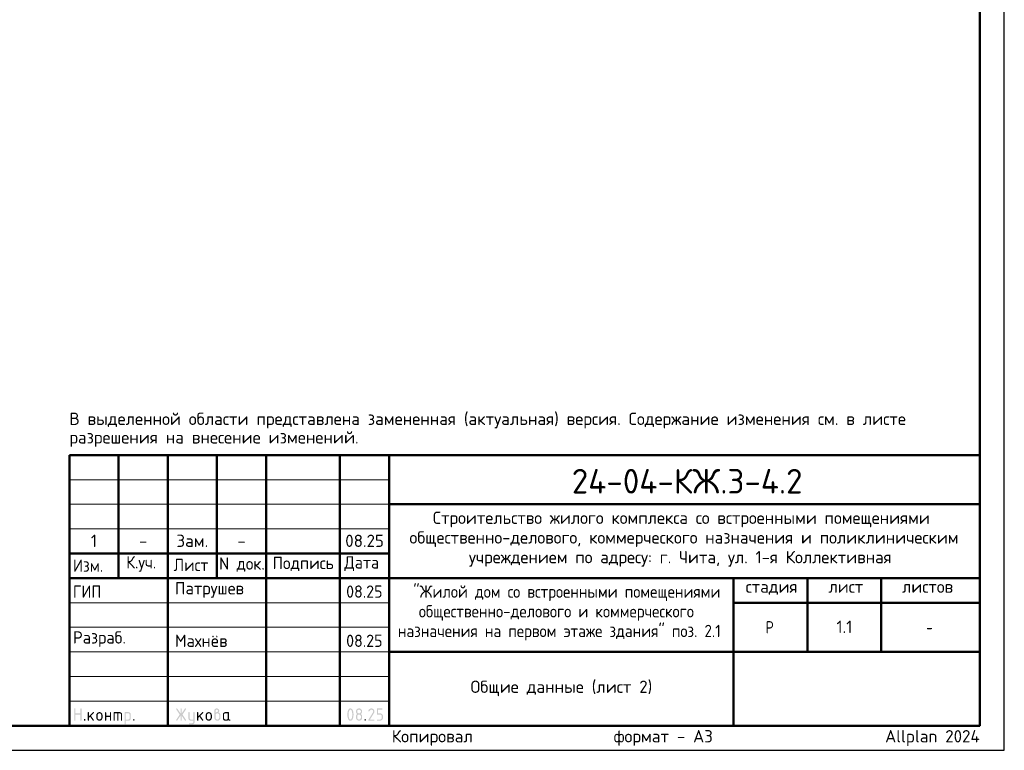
# Model space of a CAD drawing. Header units: millimetres. Extents: x 0 to 42000, y 0 to 29700.
# Tile 2 of 3: x 21991 to 42000, y 0 to 14850. Entities that reach past the tile are written whole.
import ezdxf

# ---------------------------------------------------------------- set-up
doc = ezdxf.new("R2010")
doc.units = ezdxf.units.MM
doc.layers.add('Standard', color=7, linetype='Continuous', lineweight=25)
doc.layers.add('Надписи', color=7, linetype='Continuous', lineweight=25)
doc.styles.add('ARIAL', font='arial.ttf')
doc.styles.add('ISOCPEUR', font='txt')

msp = doc.modelspace()

# ---------------------------------------------------------------- hatches: boundary and pattern name
at = {"layer": 'Standard', "linetype": 'Continuous', "lineweight": 25, "transparency": 33554687}
for points in [[(23099, 614), (23099, 839), (23099, 840), (23099, 842), (23099, 843), (23100, 844), (23100, 845), (23101, 846), (23101, 847), (23102, 848), (23103, 849), (23104, 850), (23105, 850), (23106, 851), (23107, 851), (23109, 851), (23110, 851), (23112, 851), (23113, 851), (23115, 851), (23116, 851), (23117, 851), (23118, 850), (23119, 850), (23120, 849), (23121, 848), (23122, 847), (23122, 846), (23123, 845), (23123, 844), (23124, 843), (23124, 842), (23124, 840), (23124, 839), (23124, 751), (23224, 751), (23224, 839), (23224, 840), (23224, 842), (23224, 843), (23225, 844), (23225, 845), (23226, 846), (23226, 847), (23227, 848), (23228, 849), (23229, 850), (23230, 850), (23231, 851), (23232, 851), (23233, 851), (23235, 851), (23236, 851), (23238, 851), (23239, 851), (23241, 851), (23242, 851), (23243, 850), (23244, 850), (23245, 849), (23246, 848), (23247, 847), (23247, 846), (23248, 845), (23248, 844), (23249, 843), (23249, 842), (23249, 840), (23249, 839), (23249, 614), (23249, 612), (23249, 611), (23249, 609), (23248, 608), (23248, 607), (23247, 606), (23247, 605), (23246, 604), (23245, 604), (23244, 603), (23243, 602), (23242, 602), (23241, 602), (23239, 601), (23238, 601), (23236, 601), (23235, 601), (23233, 601), (23232, 602), (23231, 602), (23230, 602), (23229, 603), (23228, 604), (23227, 604), (23226, 605), (23226, 606), (23225, 607), (23225, 608), (23224, 609), (23224, 611), (23224, 612), (23224, 614), (23224, 726), (23124, 726), (23124, 614), (23124, 612), (23124, 611), (23124, 609), (23123, 608), (23123, 607), (23122, 606), (23122, 605), (23121, 604), (23120, 604), (23119, 603), (23118, 602), (23117, 602), (23116, 602), (23115, 601), (23113, 601), (23112, 601), (23110, 601), (23109, 601), (23107, 602), (23106, 602), (23105, 602), (23104, 603), (23103, 604), (23102, 604), (23101, 605), (23101, 606), (23100, 607), (23100, 608), (23099, 609), (23099, 611), (23099, 612)], [(25259, 704), (25194, 607), (25193, 605), (25192, 604), (25191, 603), (25190, 603), (25188, 602), (25187, 602), (25185, 601), (25183, 601), (25182, 601), (25180, 601), (25179, 602), (25178, 602), (25177, 603), (25176, 603), (25175, 604), (25174, 605), (25173, 605), (25173, 606), (25172, 607), (25172, 609), (25171, 610), (25171, 611), (25171, 613), (25171, 614), (25171, 616), (25172, 618), (25172, 619), (25173, 621), (25243, 726), (25173, 832), (25172, 833), (25172, 835), (25171, 837), (25171, 838), (25171, 840), (25171, 841), (25171, 843), (25172, 844), (25172, 845), (25173, 846), (25173, 847), (25174, 848), (25175, 849), (25176, 849), (25177, 850), (25178, 850), (25179, 851), (25181, 851), (25182, 851), (25184, 851), (25185, 851), (25187, 851), (25188, 851), (25189, 850), (25191, 849), (25192, 848), (25193, 847), (25194, 846), (25259, 749), (25259, 839), (25259, 840), (25259, 842), (25259, 843), (25259, 844), (25260, 845), (25260, 846), (25261, 847), (25262, 848), (25262, 849), (25263, 850), (25264, 850), (25266, 851), (25267, 851), (25268, 851), (25269, 851), (25271, 851), (25273, 851), (25274, 851), (25275, 851), (25277, 851), (25278, 850), (25279, 850), (25280, 849), (25280, 848), (25281, 847), (25282, 846), (25282, 845), (25283, 844), (25283, 843), (25283, 842), (25284, 840), (25284, 839), (25284, 749), (25348, 846), (25349, 847), (25350, 848), (25351, 849), (25353, 850), (25354, 851), (25356, 851), (25357, 851), (25359, 851), (25360, 851), (25361, 851), (25362, 851), (25363, 850), (25365, 850), (25366, 849), (25367, 848), (25367, 847), (25368, 847), (25369, 846), (25370, 845), (25370, 843), (25371, 842), (25371, 841), (25371, 840), (25371, 839), (25371, 837), (25371, 835), (25370, 833), (25369, 832), (25299, 726), (25369, 621), (25370, 619), (25371, 617), (25371, 616), (25371, 614), (25371, 613), (25371, 611), (25371, 610), (25370, 609), (25370, 608), (25369, 607), (25368, 606), (25368, 605), (25367, 604), (25366, 603), (25365, 603), (25364, 602), (25363, 602), (25361, 602), (25360, 601), (25359, 601), (25357, 601), (25356, 602), (25354, 602), (25353, 603), (25351, 603), (25350, 604), (25349, 605), (25348, 607), (25284, 704), (25284, 614), (25284, 612), (25283, 611), (25283, 609), (25283, 608), (25282, 607), (25282, 606), (25281, 605), (25280, 604), (25280, 604), (25279, 603), (25278, 602), (25277, 602), (25275, 602), (25274, 601), (25273, 601), (25271, 601), (25269, 601), (25268, 601), (25267, 602), (25266, 602), (25264, 602), (25263, 603), (25262, 604), (25262, 604), (25261, 605), (25260, 606), (25260, 607), (25259, 608), (25259, 609), (25259, 611), (25259, 612), (25259, 614)], [(29137, 851), (29140, 851), (29144, 851), (29147, 851), (29150, 850), (29153, 850), (29156, 849), (29158, 848), (29161, 847), (29164, 846), (29167, 844), (29169, 843), (29172, 841), (29174, 839), (29177, 837), (29179, 835), (29181, 833), (29184, 831), (29186, 828), (29188, 826), (29189, 823), (29191, 821), (29193, 818), (29194, 816), (29195, 813), (29196, 810), (29197, 807), (29198, 804), (29198, 801), (29199, 798), (29199, 795), (29200, 792), (29200, 789), (29200, 784), (29199, 780), (29198, 775), (29197, 771), (29195, 766), (29193, 762), (29191, 757), (29188, 753), (29110, 626), (29187, 626), (29189, 626), (29190, 626), (29191, 626), (29193, 626), (29194, 625), (29195, 625), (29196, 624), (29197, 623), (29197, 622), (29198, 621), (29198, 620), (29199, 619), (29199, 618), (29199, 617), (29200, 615), (29200, 614), (29200, 612), (29199, 611), (29199, 610), (29199, 608), (29198, 607), (29198, 606), (29197, 605), (29197, 604), (29196, 604), (29195, 603), (29194, 602), (29193, 602), (29191, 602), (29190, 601), (29189, 601), (29187, 601), (29087, 601), (29086, 601), (29084, 601), (29083, 602), (29082, 602), (29081, 602), (29080, 603), (29079, 604), (29078, 604), (29077, 605), (29076, 606), (29076, 607), (29075, 608), (29075, 609), (29075, 611), (29075, 612), (29075, 614), (29075, 616), (29075, 617), (29076, 619), (29077, 621), (29168, 768), (29170, 771), (29171, 773), (29172, 776), (29173, 778), (29174, 781), (29174, 783), (29175, 786), (29175, 789), (29175, 793), (29174, 796), (29173, 800), (29172, 803), (29171, 806), (29168, 809), (29166, 813), (29164, 815), (29161, 818), (29158, 820), (29155, 822), (29152, 823), (29148, 825), (29145, 826), (29141, 826), (29137, 826), (29135, 826), (29132, 826), (29129, 825), (29127, 824), (29124, 823), (29122, 822), (29119, 820), (29117, 818), (29114, 816), (29112, 814), (29110, 812), (29107, 809), (29105, 806), (29103, 802), (29100, 799), (29098, 795), (29097, 793), (29096, 792), (29095, 791), (29094, 790), (29092, 790), (29091, 789), (29089, 789), (29087, 789), (29086, 789), (29084, 789), (29083, 789), (29082, 790), (29081, 790), (29080, 791), (29079, 791), (29078, 792), (29077, 793), (29076, 794), (29076, 795), (29075, 796), (29075, 797), (29075, 798), (29075, 800), (29075, 801), (29075, 803), (29075, 804), (29075, 805), (29076, 806), (29079, 812), (29082, 817), (29085, 822), (29088, 826), (29092, 830), (29095, 834), (29099, 837), (29103, 840), (29107, 843), (29111, 845), (29115, 847), (29119, 848), (29123, 850), (29128, 851), (29132, 851)], [(29250, 739), (29250, 839), (29250, 840), (29250, 842), (29250, 843), (29250, 844), (29251, 845), (29251, 846), (29252, 847), (29253, 848), (29253, 849), (29254, 850), (29255, 850), (29257, 851), (29258, 851), (29259, 851), (29261, 851), (29262, 851), (29349, 851), (29351, 851), (29352, 851), (29354, 851), (29355, 851), (29356, 850), (29357, 850), (29358, 849), (29359, 848), (29359, 847), (29360, 846), (29361, 845), (29361, 844), (29361, 843), (29362, 842), (29362, 840), (29362, 839), (29362, 837), (29362, 836), (29361, 834), (29361, 833), (29361, 832), (29360, 831), (29359, 830), (29359, 829), (29358, 829), (29357, 828), (29356, 827), (29355, 827), (29354, 827), (29352, 826), (29351, 826), (29349, 826), (29275, 826), (29275, 751), (29312, 751), (29315, 751), (29318, 751), (29321, 751), (29324, 750), (29327, 750), (29330, 749), (29333, 748), (29336, 747), (29339, 746), (29341, 744), (29344, 743), (29347, 741), (29349, 739), (29351, 737), (29354, 735), (29356, 733), (29358, 731), (29360, 728), (29362, 726), (29364, 723), (29366, 721), (29367, 718), (29369, 715), (29370, 713), (29371, 710), (29372, 707), (29373, 704), (29373, 701), (29374, 698), (29374, 695), (29374, 692), (29374, 689), (29374, 664), (29374, 661), (29374, 657), (29374, 654), (29373, 651), (29373, 648), (29372, 645), (29371, 643), (29370, 640), (29369, 637), (29367, 634), (29366, 632), (29364, 629), (29362, 627), (29360, 624), (29358, 622), (29356, 620), (29354, 617), (29351, 615), (29349, 613), (29346, 612), (29344, 610), (29341, 608), (29339, 607), (29336, 606), (29333, 605), (29330, 604), (29327, 603), (29324, 602), (29321, 602), (29318, 602), (29315, 601), (29312, 601), (29262, 601), (29261, 601), (29259, 601), (29258, 602), (29257, 602), (29255, 602), (29254, 603), (29253, 604), (29253, 604), (29252, 605), (29251, 606), (29251, 607), (29250, 608), (29250, 610), (29250, 611), (29250, 612), (29250, 614), (29250, 615), (29250, 617), (29250, 618), (29250, 619), (29251, 620), (29251, 621), (29252, 622), (29253, 623), (29253, 624), (29254, 625), (29255, 625), (29257, 626), (29258, 626), (29259, 626), (29261, 626), (29262, 626), (29312, 626), (29316, 626), (29319, 627), (29323, 628), (29326, 629), (29330, 630), (29333, 632), (29336, 634), (29338, 637), (29341, 640), (29343, 643), (29345, 646), (29347, 649), (29348, 653), (29349, 656), (29349, 660), (29349, 664), (29349, 689), (29349, 693), (29349, 696), (29348, 700), (29347, 703), (29345, 707), (29343, 710), (29341, 713), (29338, 715), (29336, 718), (29333, 720), (29330, 722), (29326, 724), (29323, 725), (29319, 726), (29316, 726), (29312, 726), (29262, 726), (29261, 726), (29259, 726), (29258, 727), (29257, 727), (29255, 727), (29254, 728), (29253, 729), (29253, 729), (29252, 730), (29251, 731), (29251, 732), (29250, 733), (29250, 734), (29250, 736), (29250, 737)], [(23299, 626), (23299, 628), (23299, 629), (23299, 631), (23300, 632), (23300, 633), (23301, 634), (23301, 635), (23302, 636), (23303, 637), (23304, 637), (23305, 638), (23306, 638), (23307, 638), (23309, 639), (23310, 639), (23312, 639), (23313, 639), (23314, 639), (23316, 638), (23317, 638), (23318, 638), (23319, 637), (23320, 637), (23321, 636), (23322, 635), (23322, 634), (23323, 633), (23323, 632), (23324, 631), (23324, 629), (23324, 628), (23324, 626), (23324, 614), (23324, 612), (23324, 611), (23324, 610), (23323, 608), (23323, 607), (23322, 606), (23322, 605), (23321, 604), (23320, 604), (23319, 603), (23318, 602), (23317, 602), (23316, 602), (23314, 601), (23313, 601), (23312, 601), (23310, 601), (23309, 601), (23307, 602), (23306, 602), (23305, 602), (23304, 603), (23303, 604), (23302, 604), (23301, 605), (23301, 606), (23300, 607), (23300, 608), (23299, 610), (23299, 611), (23299, 612), (23299, 614)], [(23399, 694), (23478, 773), (23478, 773), (23479, 774), (23480, 775), (23482, 775), (23483, 776), (23484, 776), (23485, 776), (23486, 776), (23488, 776), (23489, 776), (23491, 776), (23492, 775), (23493, 775), (23494, 774), (23495, 774), (23496, 773), (23497, 772), (23497, 771), (23498, 770), (23498, 769), (23499, 768), (23499, 767), (23499, 765), (23499, 764), (23499, 762), (23499, 761), (23498, 760), (23498, 759), (23497, 758), (23497, 757), (23496, 756), (23495, 755), (23440, 700), (23496, 621), (23498, 619), (23498, 617), (23499, 616), (23499, 614), (23499, 612), (23499, 611), (23499, 609), (23498, 608), (23498, 607), (23497, 606), (23497, 605), (23496, 604), (23495, 604), (23494, 603), (23493, 602), (23492, 602), (23491, 602), (23489, 601), (23488, 601), (23486, 601), (23485, 601), (23483, 602), (23482, 602), (23480, 603), (23479, 603), (23478, 604), (23477, 605), (23476, 607), (23422, 682), (23399, 659), (23399, 614), (23399, 612), (23399, 611), (23399, 609), (23398, 608), (23398, 607), (23397, 606), (23397, 605), (23396, 604), (23395, 604), (23394, 603), (23393, 602), (23392, 602), (23391, 602), (23389, 601), (23388, 601), (23386, 601), (23385, 601), (23383, 601), (23382, 602), (23381, 602), (23380, 602), (23379, 603), (23378, 604), (23377, 604), (23376, 605), (23376, 606), (23375, 607), (23375, 608), (23374, 609), (23374, 611), (23374, 612), (23374, 614), (23374, 764), (23374, 765), (23374, 767), (23374, 768), (23375, 769), (23375, 770), (23376, 771), (23376, 772), (23377, 773), (23378, 774), (23379, 774), (23380, 775), (23381, 775), (23382, 776), (23383, 776), (23385, 776), (23386, 776), (23388, 776), (23389, 776), (23391, 776), (23392, 775), (23393, 775), (23394, 774), (23395, 774), (23396, 773), (23397, 772), (23397, 771), (23398, 770), (23398, 769), (23399, 768), (23399, 767), (23399, 765), (23399, 764)], [(23749, 676), (23749, 614), (23749, 612), (23748, 611), (23748, 609), (23748, 608), (23747, 607), (23747, 606), (23746, 605), (23746, 604), (23745, 604), (23744, 603), (23743, 602), (23742, 602), (23740, 602), (23739, 601), (23738, 601), (23736, 601), (23735, 601), (23733, 601), (23732, 602), (23731, 602), (23729, 602), (23729, 603), (23728, 604), (23727, 604), (23726, 605), (23725, 606), (23725, 607), (23724, 608), (23724, 609), (23724, 611), (23724, 612), (23724, 614), (23724, 764), (23724, 765), (23724, 767), (23724, 768), (23724, 769), (23725, 770), (23725, 771), (23726, 772), (23727, 773), (23728, 774), (23729, 774), (23729, 775), (23731, 775), (23732, 776), (23733, 776), (23735, 776), (23736, 776), (23738, 776), (23739, 776), (23740, 776), (23742, 775), (23743, 775), (23744, 774), (23745, 774), (23746, 773), (23746, 772), (23747, 771), (23747, 770), (23748, 769), (23748, 768), (23748, 767), (23749, 765), (23749, 764), (23749, 701), (23823, 701), (23823, 764), (23823, 765), (23824, 767), (23824, 768), (23824, 769), (23825, 770), (23825, 771), (23826, 772), (23826, 773), (23827, 774), (23828, 774), (23829, 775), (23830, 775), (23832, 776), (23833, 776), (23834, 776), (23836, 776), (23837, 776), (23839, 776), (23840, 776), (23841, 775), (23843, 775), (23843, 774), (23844, 774), (23845, 773), (23846, 772), (23847, 771), (23847, 770), (23848, 769), (23848, 768), (23848, 767), (23848, 765), (23848, 764), (23848, 614), (23848, 612), (23848, 611), (23848, 609), (23848, 608), (23847, 607), (23847, 606), (23846, 605), (23845, 604), (23844, 604), (23843, 603), (23843, 602), (23841, 602), (23840, 602), (23839, 601), (23837, 601), (23836, 601), (23834, 601), (23833, 601), (23832, 602), (23830, 602), (23829, 602), (23828, 603), (23827, 604), (23826, 604), (23826, 605), (23825, 606), (23825, 607), (23824, 608), (23824, 609), (23824, 611), (23823, 612), (23823, 614), (23823, 676)], [(23911, 776), (24023, 776), (24026, 776), (24028, 776), (24031, 776), (24033, 775), (24036, 775), (24038, 774), (24040, 773), (24043, 773), (24045, 772), (24047, 770), (24049, 769), (24051, 768), (24053, 767), (24055, 765), (24057, 763), (24059, 762), (24061, 760), (24062, 758), (24064, 756), (24065, 754), (24067, 752), (24068, 750), (24069, 748), (24070, 745), (24071, 743), (24071, 741), (24072, 739), (24072, 736), (24073, 734), (24073, 731), (24073, 729), (24073, 726), (24073, 614), (24073, 612), (24073, 611), (24073, 609), (24073, 608), (24072, 607), (24072, 606), (24071, 605), (24070, 604), (24069, 604), (24068, 603), (24067, 602), (24066, 602), (24065, 602), (24064, 601), (24062, 601), (24061, 601), (24059, 601), (24058, 601), (24057, 602), (24055, 602), (24054, 602), (24053, 603), (24052, 604), (24051, 604), (24051, 605), (24050, 606), (24049, 607), (24049, 608), (24049, 609), (24048, 611), (24048, 612), (24048, 614), (24048, 726), (24048, 729), (24048, 731), (24047, 734), (24046, 736), (24046, 738), (24044, 740), (24043, 742), (24041, 744), (24039, 746), (24037, 747), (24035, 748), (24033, 749), (24031, 750), (24028, 751), (24026, 751), (24023, 751), (23998, 751), (23998, 614), (23998, 612), (23998, 611), (23998, 609), (23998, 608), (23997, 607), (23997, 606), (23996, 605), (23995, 604), (23995, 604), (23994, 603), (23993, 602), (23991, 602), (23990, 602), (23989, 601), (23987, 601), (23986, 601), (23984, 601), (23983, 601), (23982, 602), (23980, 602), (23979, 602), (23978, 603), (23977, 604), (23977, 604), (23976, 605), (23975, 606), (23975, 607), (23974, 608), (23974, 609), (23974, 611), (23973, 612), (23973, 614), (23973, 751), (23924, 751), (23924, 614), (23924, 612), (23923, 611), (23923, 609), (23923, 608), (23922, 607), (23922, 606), (23921, 605), (23920, 604), (23920, 604), (23919, 603), (23918, 602), (23916, 602), (23915, 602), (23914, 601), (23913, 601), (23911, 601), (23909, 601), (23908, 601), (23907, 602), (23906, 602), (23904, 602), (23903, 603), (23902, 604), (23902, 604), (23901, 605), (23900, 606), (23900, 607), (23899, 608), (23899, 609), (23899, 611), (23898, 612), (23898, 614), (23898, 764), (23898, 765), (23899, 767), (23899, 768), (23899, 769), (23900, 770), (23900, 771), (23901, 772), (23902, 773), (23902, 774), (23903, 774), (23904, 775), (23905, 775), (23907, 776), (23908, 776), (23909, 776)], [(24298, 626), (24298, 628), (24298, 629), (24299, 631), (24299, 632), (24299, 633), (24300, 634), (24301, 635), (24301, 636), (24302, 637), (24303, 637), (24304, 638), (24305, 638), (24307, 638), (24308, 639), (24309, 639), (24311, 639), (24312, 639), (24314, 639), (24315, 638), (24316, 638), (24317, 638), (24318, 637), (24319, 637), (24320, 636), (24321, 635), (24322, 634), (24322, 633), (24323, 632), (24323, 631), (24323, 629), (24323, 628), (24323, 626), (24323, 614), (24323, 612), (24323, 611), (24323, 610), (24323, 608), (24322, 607), (24322, 606), (24321, 605), (24320, 604), (24319, 604), (24318, 603), (24317, 602), (24316, 602), (24315, 602), (24314, 601), (24312, 601), (24311, 601), (24309, 601), (24308, 601), (24307, 602), (24305, 602), (24304, 602), (24303, 603), (24302, 604), (24301, 604), (24301, 605), (24300, 606), (24299, 607), (24299, 608), (24299, 610), (24298, 611), (24298, 612), (24298, 614)], [(25521, 576), (25521, 601), (25471, 601), (25468, 601), (25466, 602), (25463, 602), (25461, 602), (25458, 603), (25456, 603), (25454, 604), (25452, 605), (25449, 606), (25447, 607), (25445, 608), (25443, 609), (25441, 611), (25439, 612), (25437, 614), (25436, 616), (25434, 618), (25432, 620), (25431, 622), (25429, 624), (25428, 626), (25427, 628), (25426, 630), (25425, 632), (25424, 634), (25423, 637), (25422, 639), (25422, 641), (25422, 644), (25421, 646), (25421, 649), (25421, 651), (25421, 764), (25421, 765), (25421, 767), (25421, 768), (25422, 769), (25422, 770), (25423, 771), (25423, 772), (25424, 773), (25425, 774), (25426, 774), (25427, 775), (25428, 775), (25429, 776), (25431, 776), (25432, 776), (25434, 776), (25435, 776), (25437, 776), (25438, 776), (25439, 775), (25440, 775), (25441, 774), (25442, 774), (25443, 773), (25444, 772), (25444, 771), (25445, 770), (25445, 769), (25446, 768), (25446, 767), (25446, 765), (25446, 764), (25446, 651), (25446, 649), (25447, 646), (25447, 644), (25448, 642), (25449, 640), (25450, 638), (25452, 636), (25454, 634), (25455, 632), (25457, 630), (25459, 629), (25462, 628), (25464, 627), (25466, 627), (25468, 626), (25471, 626), (25521, 626), (25521, 764), (25521, 765), (25521, 767), (25521, 768), (25522, 769), (25522, 770), (25523, 771), (25523, 772), (25524, 773), (25525, 774), (25526, 774), (25527, 775), (25528, 775), (25529, 776), (25530, 776), (25532, 776), (25533, 776), (25535, 776), (25536, 776), (25538, 776), (25539, 775), (25540, 775), (25541, 774), (25542, 774), (25543, 773), (25544, 772), (25544, 771), (25545, 770), (25545, 769), (25545, 768), (25546, 767), (25546, 765), (25546, 764), (25546, 576), (25546, 574), (25546, 571), (25545, 569), (25545, 566), (25545, 564), (25544, 562), (25543, 559), (25542, 557), (25541, 555), (25540, 553), (25539, 551), (25538, 549), (25537, 547), (25535, 545), (25533, 543), (25532, 541), (25530, 539), (25528, 538), (25526, 536), (25524, 535), (25522, 533), (25520, 532), (25518, 531), (25516, 530), (25514, 529), (25511, 528), (25509, 528), (25507, 527), (25504, 527), (25502, 527), (25499, 526), (25497, 526), (25446, 526), (25445, 526), (25443, 527), (25442, 527), (25441, 527), (25440, 528), (25439, 528), (25438, 529), (25437, 529), (25436, 530), (25435, 531), (25435, 532), (25434, 533), (25434, 535), (25434, 536), (25434, 537), (25434, 539), (25434, 540), (25434, 541), (25434, 542), (25435, 544), (25435, 545), (25436, 546), (25436, 547), (25437, 548), (25438, 549), (25439, 549), (25440, 550), (25442, 550), (25443, 551), (25444, 551), (25445, 551), (25446, 551), (25496, 551), (25499, 551), (25501, 552), (25503, 552), (25506, 553), (25508, 554), (25510, 555), (25512, 557), (25514, 558), (25515, 560), (25517, 562), (25518, 564), (25519, 566), (25520, 568), (25520, 571), (25521, 573)], [(25621, 694), (25700, 773), (25700, 773), (25701, 774), (25702, 775), (25704, 775), (25705, 776), (25706, 776), (25707, 776), (25708, 776), (25710, 776), (25711, 776), (25713, 776), (25714, 775), (25715, 775), (25716, 774), (25717, 774), (25718, 773), (25719, 772), (25719, 771), (25720, 770), (25720, 769), (25721, 768), (25721, 767), (25721, 765), (25721, 764), (25721, 762), (25721, 761), (25721, 760), (25720, 759), (25720, 758), (25719, 757), (25718, 756), (25717, 755), (25662, 700), (25719, 621), (25720, 619), (25720, 617), (25721, 616), (25721, 614), (25721, 612), (25721, 611), (25721, 609), (25720, 608), (25720, 607), (25719, 606), (25719, 605), (25718, 604), (25717, 604), (25716, 603), (25715, 602), (25714, 602), (25713, 602), (25711, 601), (25710, 601), (25708, 601), (25707, 601), (25705, 602), (25704, 602), (25703, 603), (25701, 603), (25700, 604), (25699, 605), (25698, 607), (25644, 682), (25621, 659), (25621, 614), (25621, 612), (25621, 611), (25621, 609), (25620, 608), (25620, 607), (25619, 606), (25619, 605), (25618, 604), (25617, 604), (25616, 603), (25615, 602), (25614, 602), (25613, 602), (25611, 601), (25610, 601), (25608, 601), (25607, 601), (25606, 601), (25604, 602), (25603, 602), (25602, 602), (25601, 603), (25600, 604), (25599, 604), (25598, 605), (25598, 606), (25597, 607), (25597, 608), (25596, 609), (25596, 611), (25596, 612), (25596, 614), (25596, 764), (25596, 765), (25596, 767), (25596, 768), (25597, 769), (25597, 770), (25598, 771), (25598, 772), (25599, 773), (25600, 774), (25601, 774), (25602, 775), (25603, 775), (25604, 776), (25606, 776), (25607, 776), (25608, 776), (25610, 776), (25611, 776), (25613, 776), (25614, 775), (25615, 775), (25616, 774), (25617, 774), (25618, 773), (25619, 772), (25619, 771), (25620, 770), (25620, 769), (25621, 768), (25621, 767), (25621, 765), (25621, 764)], [(29000, 626), (29000, 628), (29000, 629), (29000, 631), (29001, 632), (29001, 633), (29002, 634), (29002, 635), (29003, 636), (29004, 637), (29005, 637), (29006, 638), (29007, 638), (29008, 638), (29009, 639), (29011, 639), (29012, 639), (29014, 639), (29015, 639), (29017, 638), (29018, 638), (29019, 638), (29020, 637), (29021, 637), (29022, 636), (29023, 635), (29023, 634), (29024, 633), (29024, 632), (29024, 631), (29025, 629), (29025, 628), (29025, 626), (29025, 614), (29025, 612), (29025, 611), (29024, 610), (29024, 608), (29024, 607), (29023, 606), (29023, 605), (29022, 604), (29021, 604), (29020, 603), (29019, 602), (29018, 602), (29017, 602), (29015, 601), (29014, 601), (29012, 601), (29011, 601), (29009, 601), (29008, 602), (29007, 602), (29006, 602), (29005, 603), (29004, 604), (29003, 604), (29002, 605), (29002, 606), (29001, 607), (29001, 608), (29000, 610), (29000, 611), (29000, 612), (29000, 614)]]:
    msp.add_hatch(color=7, dxfattribs=at).paths.add_polyline_path(points, flags=16)
h = msp.add_hatch(color=7, dxfattribs=at)
h.paths.add_polyline_path([(25971, 764), (25975, 767), (25979, 769), (25982, 772), (25986, 773), (25990, 775), (25993, 775), (25997, 776), (26000, 776), (26002, 776), (26004, 777), (26006, 777), (26007, 778), (26009, 779), (26011, 781), (26013, 783), (26014, 785), (26016, 787), (26017, 789), (26018, 791), (26019, 793), (26020, 795), (26020, 797), (26021, 799), (26021, 801), (26021, 804), (26020, 806), (26020, 809), (26019, 811), (26018, 813), (26017, 815), (26015, 817), (26014, 819), (26012, 821), (26010, 822), (26008, 824), (26005, 824), (26003, 825), (26001, 826), (25998, 826), (25996, 826), (25993, 826), (25991, 826), (25988, 825), (25986, 824), (25984, 823), (25982, 822), (25980, 821), (25978, 819), (25976, 817), (25975, 815), (25973, 813), (25973, 811), (25972, 809), (25971, 806), (25971, 804), (25971, 801)])
h.paths.add_polyline_path([(26033, 771), (26037, 769), (26041, 767), (26045, 765), (26048, 762), (26052, 759), (26055, 756), (26058, 752), (26060, 748), (26063, 744), (26065, 740), (26067, 736), (26068, 732), (26069, 727), (26070, 723), (26070, 718), (26070, 714), (26070, 664), (26070, 661), (26070, 657), (26070, 654), (26069, 651), (26069, 648), (26068, 645), (26067, 642), (26066, 640), (26065, 637), (26063, 634), (26062, 632), (26060, 629), (26058, 627), (26056, 624), (26054, 622), (26052, 619), (26050, 617), (26048, 615), (26045, 613), (26043, 612), (26040, 610), (26037, 608), (26035, 607), (26032, 606), (26029, 605), (26026, 604), (26024, 603), (26021, 602), (26018, 602), (26014, 602), (26011, 601), (26008, 601), (26005, 601), (26002, 602), (25999, 602), (25996, 602), (25993, 603), (25990, 604), (25987, 605), (25984, 606), (25981, 607), (25979, 608), (25976, 610), (25973, 612), (25971, 613), (25968, 615), (25966, 617), (25964, 620), (25962, 622), (25960, 624), (25958, 627), (25956, 629), (25954, 632), (25953, 634), (25951, 637), (25950, 640), (25949, 643), (25948, 645), (25947, 648), (25947, 651), (25946, 654), (25946, 657), (25946, 661), (25946, 664), (25946, 801), (25946, 804), (25946, 806), (25946, 809), (25947, 811), (25947, 814), (25948, 816), (25948, 818), (25949, 821), (25950, 823), (25951, 825), (25953, 827), (25954, 829), (25955, 831), (25957, 833), (25958, 835), (25960, 837), (25962, 839), (25964, 840), (25966, 842), (25968, 843), (25970, 845), (25972, 846), (25974, 847), (25976, 848), (25979, 849), (25981, 849), (25983, 850), (25986, 850), (25988, 851), (25990, 851), (25993, 851), (25996, 851), (25998, 851), (26001, 851), (26003, 851), (26006, 850), (26008, 850), (26010, 849), (26013, 849), (26015, 848), (26017, 847), (26019, 846), (26021, 844), (26023, 843), (26025, 842), (26027, 840), (26029, 839), (26031, 837), (26033, 835), (26034, 833), (26036, 831), (26037, 829), (26039, 827), (26040, 825), (26041, 823), (26042, 821), (26043, 818), (26043, 816), (26044, 814), (26045, 811), (26045, 809), (26045, 806), (26045, 804), (26045, 801), (26045, 797), (26045, 792), (26044, 788), (26042, 784), (26041, 781), (26038, 777), (26036, 774)], flags=16)
h.paths.add_polyline_path([(26045, 664), (26045, 714), (26045, 718), (26045, 721), (26044, 725), (26043, 728), (26041, 732), (26039, 735), (26037, 738), (26035, 740), (26032, 743), (26029, 745), (26026, 747), (26023, 749), (26019, 750), (26016, 751), (26012, 751), (26008, 751), (26004, 751), (26001, 751), (25997, 750), (25994, 749), (25990, 747), (25987, 745), (25984, 743), (25982, 740), (25979, 738), (25977, 735), (25975, 732), (25973, 728), (25972, 725), (25971, 721), (25971, 718), (25971, 714), (25971, 664), (25971, 660), (25971, 656), (25972, 653), (25973, 649), (25975, 646), (25977, 643), (25979, 640), (25982, 637), (25984, 634), (25987, 632), (25990, 630), (25994, 629), (25997, 628), (26001, 627), (26004, 626), (26008, 626), (26012, 626), (26016, 627), (26019, 628), (26023, 629), (26026, 630), (26029, 633), (26032, 635), (26035, 637), (26037, 640), (26039, 643), (26041, 646), (26043, 649), (26044, 653), (26045, 656), (26045, 660)])
h = msp.add_hatch(color=7, dxfattribs=at)
h.paths.add_polyline_path([(28750, 726), (28750, 734), (28749, 742), (28749, 749), (28748, 756), (28747, 764), (28746, 771), (28745, 778), (28743, 785), (28742, 790), (28741, 795), (28739, 799), (28738, 803), (28736, 807), (28734, 810), (28732, 813), (28731, 816), (28729, 818), (28727, 820), (28724, 822), (28722, 824), (28720, 825), (28718, 826), (28715, 826), (28712, 826), (28710, 826), (28708, 826), (28705, 825), (28703, 824), (28701, 822), (28699, 820), (28696, 818), (28695, 816), (28693, 813), (28691, 810), (28689, 807), (28688, 803), (28686, 799), (28685, 794), (28683, 790), (28682, 785), (28680, 778), (28679, 770), (28678, 763), (28677, 756), (28676, 749), (28676, 741), (28675, 734), (28675, 726), (28675, 719), (28676, 711), (28676, 704), (28677, 696), (28678, 689), (28679, 682), (28680, 675), (28682, 668), (28683, 663), (28684, 658), (28686, 654), (28687, 650), (28689, 646), (28691, 643), (28693, 639), (28694, 637), (28696, 634), (28698, 632), (28701, 630), (28703, 629), (28705, 628), (28707, 627), (28710, 626), (28712, 626), (28715, 626), (28718, 627), (28720, 628), (28722, 629), (28724, 630), (28727, 632), (28729, 634), (28731, 637), (28732, 639), (28734, 643), (28736, 646), (28738, 650), (28739, 654), (28741, 658), (28742, 663), (28743, 668), (28745, 675), (28746, 682), (28747, 689), (28748, 696), (28749, 704), (28749, 711), (28750, 719)])
h.paths.add_polyline_path([(28775, 726), (28775, 721), (28775, 715), (28775, 710), (28774, 705), (28774, 699), (28773, 694), (28773, 689), (28772, 685), (28771, 680), (28771, 675), (28770, 671), (28769, 666), (28768, 662), (28766, 657), (28765, 653), (28764, 649), (28762, 643), (28760, 638), (28757, 633), (28755, 628), (28752, 624), (28749, 620), (28746, 616), (28743, 613), (28740, 610), (28736, 608), (28733, 606), (28729, 604), (28725, 603), (28721, 602), (28717, 601), (28712, 601), (28708, 601), (28704, 602), (28700, 603), (28696, 604), (28692, 606), (28689, 608), (28685, 610), (28682, 613), (28679, 616), (28676, 620), (28673, 624), (28670, 628), (28668, 632), (28665, 638), (28663, 643), (28661, 649), (28660, 653), (28658, 657), (28657, 661), (28656, 666), (28655, 670), (28654, 675), (28654, 680), (28653, 684), (28652, 689), (28652, 694), (28651, 699), (28651, 705), (28650, 710), (28650, 715), (28650, 721), (28650, 726), (28650, 732), (28650, 737), (28650, 743), (28651, 748), (28651, 753), (28652, 758), (28652, 763), (28653, 768), (28654, 773), (28654, 778), (28655, 782), (28656, 787), (28657, 791), (28658, 795), (28660, 800), (28661, 804), (28663, 810), (28665, 815), (28668, 820), (28670, 825), (28673, 829), (28676, 833), (28679, 836), (28682, 839), (28685, 842), (28689, 845), (28692, 847), (28696, 848), (28700, 850), (28704, 851), (28708, 851), (28712, 851), (28717, 851), (28721, 851), (28725, 850), (28729, 848), (28733, 847), (28736, 845), (28740, 842), (28743, 839), (28746, 836), (28749, 833), (28752, 829), (28755, 824), (28757, 820), (28760, 815), (28762, 810), (28764, 804), (28765, 799), (28766, 795), (28768, 791), (28769, 787), (28770, 782), (28771, 777), (28771, 773), (28772, 768), (28773, 763), (28773, 758), (28774, 753), (28774, 748), (28775, 743), (28775, 737), (28775, 732)], flags=16)
h = msp.add_hatch(color=7, dxfattribs=at)
h.paths.add_polyline_path([(28887, 626), (28891, 626), (28895, 627), (28898, 628), (28902, 629), (28905, 630), (28908, 632), (28911, 634), (28914, 637), (28917, 640), (28919, 643), (28921, 646), (28922, 649), (28923, 653), (28924, 656), (28925, 660), (28925, 664), (28925, 689), (28925, 693), (28924, 696), (28923, 700), (28922, 703), (28921, 707), (28919, 710), (28916, 713), (28914, 715), (28911, 718), (28908, 720), (28905, 722), (28902, 724), (28898, 725), (28895, 726), (28891, 726), (28887, 726), (28883, 726), (28880, 726), (28876, 725), (28873, 724), (28870, 722), (28867, 720), (28864, 718), (28861, 715), (28858, 713), (28856, 710), (28854, 707), (28853, 703), (28851, 700), (28851, 696), (28850, 693), (28850, 689), (28850, 664), (28850, 660), (28851, 656), (28851, 653), (28853, 649), (28854, 646), (28856, 643), (28858, 640), (28861, 637), (28864, 634), (28867, 632), (28870, 630), (28873, 629), (28876, 628), (28880, 627), (28883, 626)])
h.paths.add_polyline_path([(28887, 601), (28884, 601), (28881, 602), (28878, 602), (28875, 602), (28872, 603), (28869, 604), (28866, 605), (28863, 606), (28861, 607), (28858, 608), (28855, 610), (28853, 612), (28850, 613), (28848, 615), (28845, 617), (28843, 620), (28841, 622), (28839, 624), (28837, 627), (28835, 629), (28834, 632), (28832, 634), (28831, 637), (28830, 640), (28828, 643), (28828, 645), (28827, 648), (28826, 651), (28826, 654), (28825, 657), (28825, 661), (28825, 664), (28825, 689), (28825, 693), (28825, 696), (28826, 700), (28827, 704), (28827, 707), (28828, 710), (28830, 714), (28831, 717), (28833, 720), (28835, 723), (28837, 726), (28839, 729), (28841, 731), (28844, 734), (28847, 736), (28850, 739), (28847, 741), (28844, 744), (28841, 746), (28839, 749), (28837, 752), (28835, 755), (28833, 758), (28831, 761), (28830, 764), (28828, 767), (28827, 771), (28827, 774), (28826, 778), (28825, 781), (28825, 785), (28825, 789), (28825, 792), (28825, 795), (28826, 798), (28826, 801), (28827, 804), (28828, 807), (28828, 810), (28830, 813), (28831, 816), (28832, 818), (28834, 821), (28835, 823), (28837, 826), (28839, 828), (28841, 831), (28843, 833), (28845, 835), (28848, 837), (28850, 839), (28853, 841), (28855, 843), (28858, 844), (28861, 846), (28863, 847), (28866, 848), (28869, 849), (28872, 850), (28875, 850), (28878, 851), (28881, 851), (28884, 851), (28887, 851), (28891, 851), (28894, 851), (28897, 851), (28900, 850), (28903, 850), (28906, 849), (28909, 848), (28911, 847), (28914, 846), (28917, 844), (28919, 843), (28922, 841), (28924, 839), (28927, 837), (28929, 835), (28931, 833), (28934, 831), (28936, 828), (28938, 826), (28939, 823), (28941, 821), (28943, 818), (28944, 816), (28945, 813), (28946, 810), (28947, 807), (28948, 804), (28949, 801), (28949, 798), (28949, 795), (28950, 792), (28950, 789), (28950, 785), (28949, 781), (28949, 778), (28948, 774), (28947, 771), (28946, 767), (28945, 764), (28943, 761), (28942, 758), (28940, 755), (28938, 752), (28936, 749), (28933, 746), (28931, 744), (28928, 741), (28925, 739), (28929, 735), (28933, 732), (28937, 728), (28939, 724), (28942, 719), (28944, 715), (28946, 710), (28947, 705), (28948, 704), (28948, 702), (28948, 701), (28948, 699), (28949, 697), (28949, 695), (28949, 692), (28949, 690), (28949, 687), (28949, 684), (28950, 681), (28950, 678), (28950, 675), (28950, 671), (28950, 668), (28950, 664), (28950, 661), (28949, 657), (28949, 654), (28949, 651), (28948, 648), (28947, 645), (28946, 643), (28945, 640), (28944, 637), (28943, 634), (28941, 632), (28939, 629), (28938, 627), (28936, 624), (28934, 622), (28931, 620), (28929, 617), (28927, 615), (28924, 613), (28922, 612), (28919, 610), (28917, 608), (28914, 607), (28911, 606), (28909, 605), (28906, 604), (28903, 603), (28900, 602), (28897, 602), (28894, 602), (28891, 601)], flags=16)
h.paths.add_polyline_path([(28887, 751), (28891, 751), (28895, 752), (28898, 753), (28902, 754), (28905, 755), (28908, 757), (28911, 759), (28914, 762), (28917, 765), (28919, 768), (28921, 771), (28922, 774), (28923, 778), (28924, 781), (28925, 785), (28925, 789), (28925, 793), (28924, 796), (28923, 800), (28922, 803), (28921, 806), (28919, 809), (28916, 812), (28914, 815), (28911, 818), (28908, 820), (28905, 822), (28902, 823), (28898, 825), (28895, 826), (28891, 826), (28887, 826), (28883, 826), (28880, 826), (28876, 825), (28873, 823), (28870, 822), (28867, 820), (28864, 818), (28861, 815), (28858, 813), (28856, 810), (28854, 807), (28853, 803), (28851, 800), (28851, 796), (28850, 793), (28850, 789), (28850, 785), (28851, 781), (28851, 778), (28853, 774), (28854, 771), (28856, 768), (28858, 765), (28861, 762), (28864, 759), (28867, 757), (28870, 755), (28873, 754), (28876, 753), (28880, 752), (28883, 751)])
h = msp.add_hatch(color=7, dxfattribs=at)
h.paths.add_polyline_path([(23549, 664), (23549, 714), (23549, 717), (23549, 720), (23549, 723), (23550, 726), (23550, 729), (23551, 732), (23552, 735), (23553, 738), (23554, 740), (23556, 743), (23557, 746), (23559, 748), (23561, 751), (23563, 753), (23565, 756), (23567, 758), (23569, 760), (23572, 762), (23574, 764), (23577, 766), (23579, 768), (23582, 769), (23584, 770), (23587, 772), (23590, 773), (23593, 774), (23596, 774), (23599, 775), (23602, 776), (23605, 776), (23608, 776), (23611, 776), (23614, 776), (23618, 776), (23621, 776), (23624, 775), (23627, 774), (23630, 774), (23633, 773), (23635, 772), (23638, 770), (23641, 769), (23643, 768), (23646, 766), (23648, 764), (23651, 762), (23653, 760), (23655, 758), (23658, 756), (23660, 753), (23662, 751), (23663, 749), (23665, 746), (23666, 743), (23668, 741), (23669, 738), (23670, 735), (23671, 732), (23672, 729), (23672, 726), (23673, 723), (23673, 720), (23674, 717), (23674, 714), (23674, 664), (23674, 660), (23673, 657), (23673, 654), (23672, 651), (23672, 648), (23671, 645), (23670, 642), (23669, 640), (23668, 637), (23666, 634), (23665, 632), (23663, 629), (23662, 627), (23660, 624), (23658, 622), (23655, 620), (23653, 617), (23651, 615), (23648, 613), (23646, 612), (23643, 610), (23641, 608), (23638, 607), (23635, 606), (23632, 605), (23629, 604), (23627, 603), (23624, 602), (23621, 602), (23617, 602), (23614, 601), (23611, 601), (23608, 601), (23605, 602), (23602, 602), (23599, 602), (23596, 603), (23593, 604), (23590, 605), (23587, 606), (23584, 607), (23582, 608), (23579, 610), (23577, 612), (23574, 613), (23572, 615), (23569, 617), (23567, 620), (23565, 622), (23563, 624), (23561, 627), (23559, 629), (23557, 632), (23556, 634), (23554, 637), (23553, 640), (23552, 642), (23551, 645), (23550, 648), (23550, 651), (23549, 654), (23549, 657), (23549, 660)], flags=16)
h.paths.add_polyline_path([(23648, 664), (23648, 714), (23648, 718), (23648, 721), (23647, 725), (23646, 728), (23644, 732), (23642, 735), (23640, 738), (23638, 740), (23635, 743), (23632, 745), (23629, 747), (23625, 749), (23622, 750), (23619, 751), (23615, 751), (23611, 751), (23607, 751), (23604, 751), (23600, 750), (23597, 749), (23594, 747), (23590, 745), (23587, 743), (23585, 740), (23582, 738), (23580, 735), (23578, 732), (23577, 728), (23575, 725), (23574, 721), (23574, 718), (23574, 714), (23574, 664), (23574, 660), (23574, 656), (23575, 653), (23577, 649), (23578, 646), (23580, 643), (23582, 640), (23585, 637), (23587, 634), (23590, 632), (23593, 630), (23597, 629), (23600, 628), (23604, 627), (23607, 626), (23611, 626), (23615, 626), (23619, 627), (23622, 628), (23625, 629), (23629, 630), (23632, 633), (23635, 635), (23638, 637), (23640, 640), (23642, 643), (23644, 646), (23646, 649), (23647, 653), (23648, 656), (23648, 660)])
h = msp.add_hatch(color=7, dxfattribs=at)
h.paths.add_polyline_path([(24123, 764), (24123, 765), (24124, 767), (24124, 768), (24124, 769), (24125, 770), (24125, 771), (24126, 772), (24127, 773), (24127, 774), (24128, 774), (24129, 775), (24130, 775), (24132, 776), (24133, 776), (24134, 776), (24136, 776), (24198, 776), (24201, 776), (24203, 776), (24206, 776), (24208, 775), (24211, 775), (24213, 774), (24215, 773), (24218, 773), (24220, 772), (24222, 770), (24224, 769), (24226, 768), (24228, 767), (24230, 765), (24232, 763), (24234, 762), (24236, 760), (24237, 758), (24239, 756), (24240, 754), (24241, 752), (24243, 750), (24244, 748), (24245, 746), (24245, 743), (24246, 741), (24247, 739), (24247, 736), (24248, 734), (24248, 731), (24248, 729), (24248, 726), (24248, 651), (24248, 649), (24248, 646), (24248, 644), (24247, 641), (24247, 639), (24246, 637), (24245, 634), (24245, 632), (24244, 630), (24243, 628), (24241, 626), (24240, 624), (24239, 622), (24237, 620), (24236, 618), (24234, 616), (24232, 614), (24230, 612), (24228, 611), (24226, 609), (24224, 608), (24222, 607), (24220, 606), (24218, 605), (24215, 604), (24213, 603), (24211, 603), (24208, 602), (24206, 602), (24203, 602), (24201, 601), (24198, 601), (24148, 601), (24148, 539), (24148, 537), (24148, 536), (24148, 535), (24148, 533), (24147, 532), (24147, 531), (24146, 530), (24145, 529), (24145, 529), (24144, 528), (24143, 528), (24141, 527), (24140, 527), (24139, 527), (24138, 526), (24136, 526), (24134, 526), (24133, 527), (24132, 527), (24130, 527), (24129, 528), (24128, 528), (24127, 529), (24127, 529), (24126, 530), (24125, 531), (24125, 532), (24124, 533), (24124, 535), (24124, 536), (24123, 537), (24123, 539)], flags=16)
h.paths.add_polyline_path([(24148, 751), (24148, 626), (24198, 626), (24201, 626), (24203, 627), (24206, 627), (24208, 628), (24210, 629), (24212, 630), (24214, 632), (24216, 634), (24218, 635), (24219, 637), (24220, 639), (24221, 642), (24222, 644), (24223, 646), (24223, 649), (24223, 651), (24223, 726), (24223, 729), (24223, 731), (24222, 734), (24221, 736), (24220, 738), (24219, 740), (24218, 742), (24216, 744), (24214, 746), (24212, 747), (24210, 748), (24208, 749), (24206, 750), (24203, 751), (24201, 751), (24198, 751)])
h = msp.add_hatch(color=7, dxfattribs=at)
h.paths.add_polyline_path([(25771, 664), (25771, 714), (25771, 717), (25771, 720), (25771, 723), (25772, 726), (25773, 729), (25773, 732), (25774, 735), (25775, 738), (25777, 740), (25778, 743), (25779, 746), (25781, 748), (25783, 751), (25785, 753), (25787, 756), (25789, 758), (25791, 760), (25794, 762), (25796, 764), (25799, 766), (25801, 768), (25804, 769), (25806, 770), (25809, 772), (25812, 773), (25815, 774), (25818, 774), (25821, 775), (25824, 776), (25827, 776), (25830, 776), (25833, 776), (25836, 776), (25840, 776), (25843, 776), (25846, 775), (25849, 774), (25852, 774), (25855, 773), (25857, 772), (25860, 770), (25863, 769), (25865, 768), (25868, 766), (25871, 764), (25873, 762), (25875, 760), (25878, 758), (25880, 756), (25882, 753), (25884, 751), (25885, 749), (25887, 746), (25889, 743), (25890, 741), (25891, 738), (25892, 735), (25893, 732), (25894, 729), (25894, 726), (25895, 723), (25895, 720), (25896, 717), (25896, 714), (25896, 664), (25896, 660), (25895, 657), (25895, 654), (25894, 651), (25894, 648), (25893, 645), (25892, 642), (25891, 640), (25890, 637), (25888, 634), (25887, 632), (25885, 629), (25884, 627), (25882, 624), (25880, 622), (25877, 620), (25875, 617), (25873, 615), (25870, 613), (25868, 612), (25865, 610), (25863, 608), (25860, 607), (25857, 606), (25854, 605), (25852, 604), (25849, 603), (25846, 602), (25843, 602), (25840, 602), (25836, 601), (25833, 601), (25830, 601), (25827, 602), (25824, 602), (25821, 602), (25818, 603), (25815, 604), (25812, 605), (25809, 606), (25806, 607), (25804, 608), (25801, 610), (25799, 612), (25796, 613), (25794, 615), (25791, 617), (25789, 620), (25787, 622), (25785, 624), (25783, 627), (25781, 629), (25779, 632), (25778, 634), (25777, 637), (25775, 640), (25774, 642), (25773, 645), (25773, 648), (25772, 651), (25771, 654), (25771, 657), (25771, 660)], flags=16)
h.paths.add_polyline_path([(25871, 664), (25871, 714), (25871, 718), (25870, 721), (25869, 725), (25868, 728), (25866, 732), (25864, 735), (25862, 738), (25860, 740), (25857, 743), (25854, 745), (25851, 747), (25848, 749), (25844, 750), (25841, 751), (25837, 751), (25833, 751), (25829, 751), (25826, 751), (25822, 750), (25819, 749), (25816, 747), (25813, 745), (25810, 743), (25807, 740), (25804, 738), (25802, 735), (25800, 732), (25799, 728), (25797, 725), (25797, 721), (25796, 718), (25796, 714), (25796, 664), (25796, 660), (25797, 656), (25797, 653), (25799, 649), (25800, 646), (25802, 643), (25804, 640), (25807, 637), (25809, 634), (25812, 632), (25815, 630), (25819, 629), (25822, 628), (25826, 627), (25829, 626), (25833, 626), (25837, 626), (25841, 627), (25844, 628), (25848, 629), (25851, 630), (25854, 633), (25857, 635), (25860, 637), (25862, 640), (25864, 643), (25866, 646), (25868, 649), (25869, 653), (25870, 656), (25871, 660)])
h = msp.add_hatch(color=7, dxfattribs=at)
h.paths.add_polyline_path([(26220, 751), (26170, 751), (26168, 751), (26165, 751), (26163, 750), (26161, 749), (26159, 748), (26157, 747), (26155, 746), (26153, 744), (26151, 742), (26150, 740), (26148, 738), (26147, 736), (26146, 734), (26146, 731), (26146, 729), (26146, 726), (26146, 651), (26146, 649), (26146, 646), (26147, 644), (26147, 642), (26148, 640), (26150, 638), (26151, 636), (26153, 634), (26155, 632), (26157, 630), (26159, 629), (26161, 628), (26163, 627), (26166, 627), (26168, 626), (26170, 626), (26195, 626), (26198, 626), (26200, 627), (26203, 627), (26205, 628), (26207, 629), (26209, 630), (26211, 632), (26213, 634), (26215, 635), (26216, 637), (26218, 639), (26218, 642), (26219, 644), (26220, 646), (26220, 649), (26220, 651)])
h.paths.add_polyline_path([(26270, 614), (26270, 612), (26270, 611), (26270, 609), (26270, 608), (26269, 607), (26269, 606), (26268, 605), (26267, 604), (26266, 604), (26265, 603), (26264, 602), (26263, 602), (26262, 602), (26261, 601), (26259, 601), (26258, 601), (26253, 601), (26249, 602), (26246, 603), (26242, 605), (26238, 606), (26235, 609), (26232, 611), (26229, 615), (26226, 611), (26222, 609), (26218, 606), (26214, 605), (26210, 603), (26205, 602), (26200, 601), (26195, 601), (26170, 601), (26168, 601), (26165, 602), (26163, 602), (26160, 602), (26158, 603), (26156, 603), (26153, 604), (26151, 605), (26149, 606), (26147, 607), (26145, 608), (26143, 609), (26141, 611), (26139, 612), (26137, 614), (26135, 616), (26133, 618), (26132, 619), (26130, 621), (26129, 623), (26127, 625), (26126, 628), (26125, 630), (26124, 632), (26123, 634), (26123, 636), (26122, 639), (26121, 641), (26121, 644), (26121, 646), (26121, 649), (26121, 651), (26121, 726), (26121, 729), (26121, 731), (26121, 734), (26121, 736), (26122, 739), (26123, 741), (26123, 743), (26124, 746), (26125, 748), (26126, 750), (26127, 752), (26129, 754), (26130, 756), (26132, 758), (26133, 760), (26135, 762), (26137, 763), (26139, 765), (26141, 767), (26143, 768), (26145, 769), (26147, 770), (26149, 772), (26151, 773), (26153, 773), (26156, 774), (26158, 775), (26160, 775), (26163, 776), (26165, 776), (26168, 776), (26170, 776), (26233, 776), (26234, 776), (26236, 776), (26237, 776), (26238, 775), (26239, 775), (26240, 774), (26241, 774), (26242, 773), (26243, 772), (26244, 771), (26244, 770), (26245, 769), (26245, 768), (26245, 767), (26245, 765), (26245, 764), (26245, 639), (26245, 637), (26246, 636), (26246, 634), (26246, 633), (26246, 632), (26247, 631), (26248, 630), (26248, 629), (26249, 629), (26250, 628), (26251, 627), (26252, 627), (26254, 627), (26255, 626), (26256, 626), (26258, 626), (26259, 626), (26261, 626), (26262, 626), (26263, 625), (26264, 625), (26265, 625), (26266, 624), (26267, 623), (26268, 622), (26269, 621), (26269, 620), (26270, 619), (26270, 618), (26270, 617), (26270, 615)], flags=16)

# ---------------------------------------------------------------- linework, layer by layer
at = {"layer": 'Standard', "color": 7, "linetype": 'Continuous', "lineweight": 50, "transparency": 33554687}
for p, q in [((23000, 500), (23000, 6000)), ((23000, 6000), (41500, 6000)), ((24000, 3500), (24000, 6000)), ((25000, 500), (25000, 6000)), ((26000, 3500), (26000, 6000)), ((27000, 500), (27000, 6000)), ((28500, 500), (28500, 6000)), ((29500, 500), (29500, 6000)), ((29500, 5000), (41500, 5000)), ((23000, 4000), (29500, 4000)), ((23000, 4000), (29500, 4000)), ((23000, 3500), (29500, 3500)), ((23000, 3500), (29500, 3500)), ((29500, 3500), (41500, 3500)), ((36500, 2000), (36500, 3500)), ((38000, 2000), (38000, 3500)), ((39500, 2000), (39500, 3500)), ((36500, 3000), (41500, 3000)), ((29500, 2000), (41500, 2000)), ((36500, 500), (36500, 2000)), ((36500, 500), (36500, 2000))]:
    msp.add_line(p, q, dxfattribs=at)
at = {"layer": 'Standard', "color": 7, "linetype": 'Continuous', "lineweight": 25, "transparency": 33554687}
for p, q in [((41500, 500), (41500, 6000)), ((23000, 500), (41500, 500)), ((23000, 500), (41500, 500)), ((23000, 500), (41500, 500))]:
    msp.add_line(p, q, dxfattribs=at)
at = {"layer": 'Standard', "color": 7, "linetype": 'Continuous', "lineweight": 13, "transparency": 33554687}
for p, q in [((23000, 5500), (29500, 5500)), ((23000, 5000), (29500, 5000)), ((23000, 4500), (29500, 4500)), ((23000, 3000), (29500, 3000)), ((23000, 2500), (29500, 2500)), ((23000, 2500), (29500, 2500)), ((23000, 2000), (29500, 2000)), ((23000, 2000), (29500, 2000)), ((23000, 1500), (29500, 1500)), ((23000, 1000), (29500, 1000))]:
    msp.add_line(p, q, dxfattribs=at)
at = {"layer": 'Standard', "color": 7, "linetype": 'Continuous', "lineweight": 25, "transparency": 33554687}
msp.add_lwpolyline([(0, 0), (42000, 0), (42000, 29700), (0, 29700), (0, 0)], close=True, dxfattribs=at)
at = {"layer": 'Standard', "color": 7, "linetype": 'Continuous', "lineweight": 50, "transparency": 33554687}
msp.add_lwpolyline([(2000, 29200), (41500, 29200), (41500, 500), (2000, 500), (2000, 29200)], close=True, dxfattribs=at)
at = {"layer": 'Standard', "color": 7, "linetype": 'Continuous', "lineweight": 25, "transparency": 33554687}
msp.add_lwpolyline([(41500, 6000), (23000, 6000), (23000, 500), (41500, 500), (41500, 6000)], dxfattribs=at)

# ---------------------------------------------------------------- texts
at = {"layer": 'Standard', "color": 7, "linetype": 'Continuous', "lineweight": 13, "transparency": 33554687, "insert": (23000, 6862), "char_height": 250, "width": 17095.74, "attachment_point": 1, "line_spacing_factor": 0.903614, "style": 'ARIAL'}
msp.add_mtext('\\A1;{\\fISOCPEUR|i0|b0;\\H250.000000;\\W1.000000;\\C7;В выделенной области представлена замененная (актуальная) версия. Содержание изменения см. в листе}\\P{\\fISOCPEUR|i0|b0;\\H250.000000;\\W1.000000;\\C7;разрешения на внесение изменений.}\\P', dxfattribs=at)
at = {"layer": 'Standard', "color": 7, "linetype": 'Continuous', "lineweight": 50, "transparency": 33554687, "insert": (33210, 5218), "char_height": 500, "width": 5091.74, "attachment_point": 7, "style": 'ISOCPEUR'}
msp.add_mtext('\\W0.98;24-04-КЖ.3-4.2', dxfattribs=at)
at = {"layer": 'Standard', "color": 7, "linetype": 'Continuous', "lineweight": 25, "transparency": 33554687, "char_height": 250, "style": 'ISOCPEUR'}
for s, insert, width, attachment_point in [('\\W0.99;Строительство жилого комплекса со встроенными помещениями', (30388, 4533), 10343.94, 7), ('\\W0.99;общественно-делового, коммерческого назначения и поликлиническим', (29912, 4133), 11292.27, 7), ('\\W0.99;учреждением по адресу: г. Чита, ул. 1-я Коллективная', (31119, 3733), 8881.18, 7), ('\\W0.93;Изм.', (23074, 3628), 752.9, 7), ('\\W0.93;К.уч.', (24156, 3628), 816.03, 7), ('\\W0.94;Лист', (25119, 3643), 866.91, 7), ('\\W0.95;N док.', (26043, 3631), 1068.13, 7), ('\\W0.96;Подпись', (27129, 3643), 1344.28, 7), ('\\W0.94;Дата', (28588, 3643), 967.74, 7), ('\\W0.90;"Жилой дом со встроенными помещениями', (29989, 3033), 6132.5, 7), ('\\W0.92;ГИП', (23074, 3101), 689.62, 7), ('\\W0.97;Патрушев', (25146, 3101), 1670.19, 7), ('\\W0.94;08.25', (28625, 3101), 891.68, 7), ('\\W0.90;общественно-делового и коммерческого', (30102, 2633), 5904.56, 7), ('\\W0.99;стадия    лист     листов', (36743, 3162), 4372.59, 7), ('\\W0.90;назначения на первом этаже здания" поз. 2.1', (29676, 2233), 6756.08, 7), ('\\W0.80;Р', (37150, 2375), 299.85, 7), ('\\W0.78;-', (40412, 2375), 271.99, 7), ('\\W0.96;Разраб.', (23074, 2101), 1306.56, 7), ('\\W0.96;Махнёв', (25146, 2101), 1243.91, 7), ('\\W0.94;08.25', (28625, 2101), 891.68, 7), ('\\A1;{\\fISOCPEUR|i0|b0;\\H250.000000;\\W1.000000;\\C7;Общие данные (лист 2)}\\P', (33000, 1258), 3748.3, 5)]:
    msp.add_mtext(s, dxfattribs=dict(at, insert=insert, width=width, attachment_point=attachment_point))
at = {"layer": 'Standard', "color": 7, "linetype": 'Continuous', "lineweight": 13, "transparency": 33554687, "char_height": 250, "attachment_point": 5, "style": 'ISOCPEUR'}
for s, insert, width in [('\\A1;{\\fISOCPEUR|i0|b0;\\H250.000000;\\W1.000000;\\C7;1}\\P', (23500, 4258), 194.44), ('\\A1;{\\fISOCPEUR|i0|b0;\\H250.000000;\\W1.000000;\\C7;-}\\P', (24500, 4258), 272.22), ('\\A1;{\\fISOCPEUR|i0|b0;\\H250.000000;\\W1.000000;\\C7;Зам.}\\P', (25500, 4258), 778.73), ('\\A1;{\\fISOCPEUR|i0|b0;\\H250.000000;\\W1.000000;\\C7;-}\\P', (26500, 4258), 272.22), ('\\A1;{\\fISOCPEUR|i0|b0;\\H250.000000;\\W1.000000;\\C7;08.25}\\P', (29000, 4258), 892.42)]:
    msp.add_mtext(s, dxfattribs=dict(at, insert=insert, width=width))
at = {"layer": 'Standard', "color": 8, "linetype": 'Continuous', "lineweight": 13, "transparency": 33554687, "insert": (41500, 248), "char_height": 250, "width": 11749.46, "attachment_point": 6, "style": 'ISOCPEUR'}
msp.add_mtext('\\A1;{\\fISOCPEUR|i0|b0;\\H250.000000;\\W1.000000;\\C8;Копировал                  формат - А3                      Allplan 2024}\\P', dxfattribs=at)
at = {"layer": 'Надписи', "color": 7, "linetype": 'Continuous', "lineweight": 13, "transparency": 33554687, "insert": (38750, 2510), "char_height": 250, "width": 410.53, "attachment_point": 5, "style": 'ISOCPEUR'}
msp.add_mtext('\\A1;{\\fISOCPEUR|i0|b0;\\H250.000000;\\W1.000000;\\C7;1.1}\\P', dxfattribs=at)

doc.saveas('drawing.dxf')
